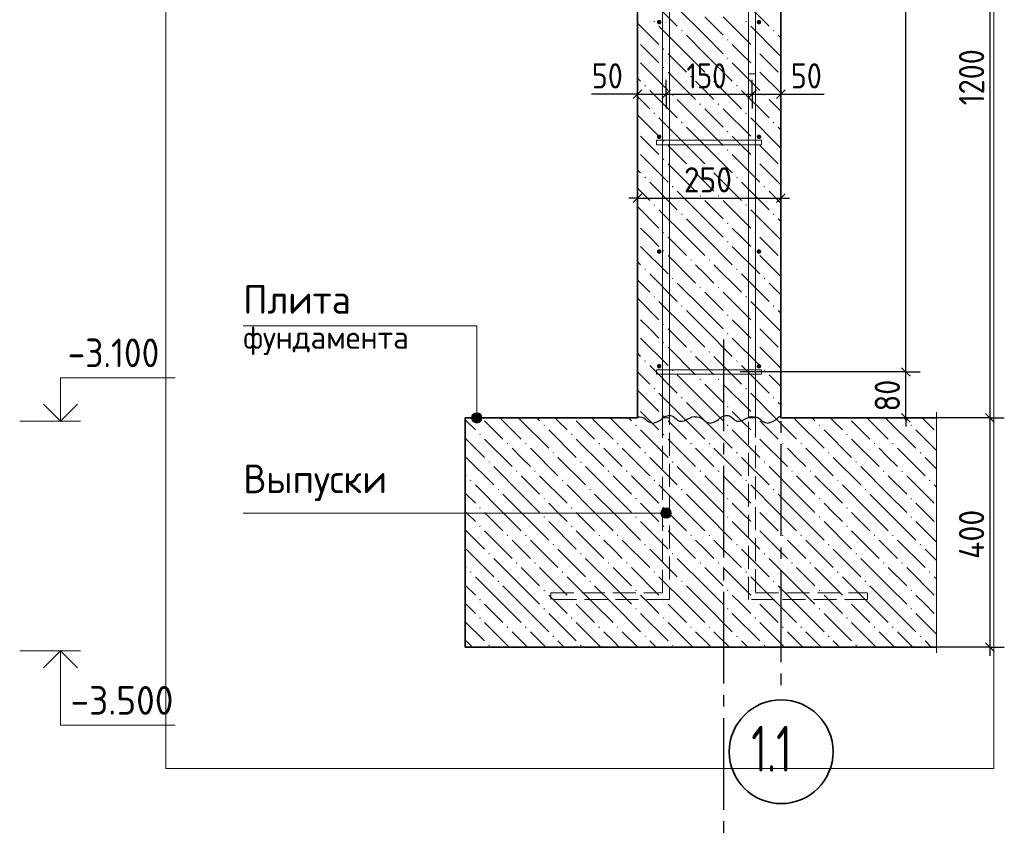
# Model space of a CAD drawing. Header units: millimetres. Extents: x 0 to 50400, y 0 to 35640.
# Tile 12 of 19: x 25243 to 35543, y 9140 to 17663. Entities that reach past the tile are written whole.
import ezdxf

# ---------------------------------------------------------------- set-up
doc = ezdxf.new("R2010")
doc.units = ezdxf.units.MM
doc.linetypes.add('______2', pattern=[324, 240, -84])
doc.linetypes.add('______5', pattern=[1320, 960, -120, 120, -120])
for name, color, linetype, lineweight in [('Standard', 7, 'Continuous', 25), ('Выпуски арматуры Г-обр.', 52, 'Continuous', 25), ('ЖБ Плита Фундамента верхний уровень', 7, 'Continuous', 35), ('ЖБ Стена верхний уровень', 7, 'Continuous', 35), ('Позиционная метка диаметр_ шаг', 7, 'Continuous', 13), ('Позиционная метка линия выноска', 7, 'Continuous', 13), ('Примечания', 7, 'Continuous', 13)]:
    doc.layers.add(name, color=color, linetype=linetype, lineweight=lineweight)
for name, color, linetype, true_color in [('Оси', 7, '______5', 0x656565), ('Стена фоновая арматура У1', 7, '______2', 0xa0a0a0), ('Стена фоновая арматура Х1', 7, '______2', 0xa0a0a0), ('Стена фоновая затяжка С-обр.', 7, '______2', 0xa0a0a0)]:
    doc.layers.add(name, color=color, linetype=linetype, true_color=true_color)
doc.layers.add('Размерная выноска', color=7, linetype='Continuous')
doc.styles.add('ISOCPEUR', font='txt')

msp = doc.modelspace()

# ---------------------------------------------------------------- hatches: boundary and pattern name
at = {"layer": 'ЖБ Плита Фундамента верхний уровень', "linetype": 'Continuous', "lineweight": 18, "transparency": 33554687}
for points in [[(30722, 13419), (30730, 13427), (30738, 13419), (30730, 13411)], [(31682, 13419), (31690, 13427), (31698, 13419), (31690, 13411)], [(32642, 13419), (32650, 13427), (32658, 13419), (32650, 13411)], [(33602, 13419), (33610, 13427), (33618, 13419), (33610, 13411)], [(34562, 13419), (34570, 13427), (34578, 13419), (34570, 13411)], [(30050, 13323), (30058, 13331), (30066, 13323), (30058, 13315)], [(31010, 13323), (31018, 13331), (31026, 13323), (31018, 13315)], [(31970, 13323), (31978, 13331), (31986, 13323), (31978, 13315)], [(32930, 13323), (32938, 13331), (32946, 13323), (32938, 13315)], [(33890, 13323), (33898, 13331), (33906, 13323), (33898, 13315)], [(30338, 13227), (30346, 13235), (30354, 13227), (30346, 13219)], [(30530, 13227), (30538, 13235), (30546, 13227), (30538, 13219)], [(31298, 13227), (31306, 13235), (31314, 13227), (31306, 13219)], [(31490, 13227), (31498, 13235), (31506, 13227), (31498, 13219)], [(32258, 13227), (32266, 13235), (32274, 13227), (32266, 13219)], [(32450, 13227), (32458, 13235), (32466, 13227), (32458, 13219)], [(33218, 13227), (33226, 13235), (33234, 13227), (33226, 13219)], [(33410, 13227), (33418, 13235), (33426, 13227), (33418, 13219)], [(34178, 13227), (34186, 13235), (34194, 13227), (34186, 13219)], [(34370, 13227), (34378, 13235), (34386, 13227), (34378, 13219)], [(30818, 13131), (30826, 13139), (30834, 13131), (30826, 13123)], [(31778, 13131), (31786, 13139), (31794, 13131), (31786, 13123)], [(32738, 13131), (32746, 13139), (32754, 13131), (32746, 13123)], [(33698, 13131), (33706, 13139), (33714, 13131), (33706, 13123)], [(34658, 13131), (34666, 13139), (34674, 13131), (34666, 13123)], [(30146, 13035), (30154, 13043), (30162, 13035), (30154, 13027)], [(31106, 13035), (31114, 13043), (31122, 13035), (31114, 13027)], [(32066, 13035), (32074, 13043), (32082, 13035), (32074, 13027)], [(33026, 13035), (33034, 13043), (33042, 13035), (33034, 13027)], [(33986, 13035), (33994, 13043), (34002, 13035), (33994, 13027)], [(30434, 12939), (30442, 12947), (30450, 12939), (30442, 12931)], [(30626, 12939), (30634, 12947), (30642, 12939), (30634, 12931)], [(31394, 12939), (31402, 12947), (31410, 12939), (31402, 12931)], [(31586, 12939), (31594, 12947), (31602, 12939), (31594, 12931)], [(32354, 12939), (32362, 12947), (32370, 12939), (32362, 12931)], [(32546, 12939), (32554, 12947), (32562, 12939), (32554, 12931)], [(33314, 12939), (33322, 12947), (33330, 12939), (33322, 12931)], [(33506, 12939), (33514, 12947), (33522, 12939), (33514, 12931)], [(34274, 12939), (34282, 12947), (34290, 12939), (34282, 12931)], [(34466, 12939), (34474, 12947), (34482, 12939), (34474, 12931)], [(29954, 12843), (29962, 12851), (29970, 12843), (29962, 12835)], [(30914, 12843), (30922, 12851), (30930, 12843), (30922, 12835)], [(31874, 12843), (31882, 12851), (31890, 12843), (31882, 12835)], [(32834, 12843), (32842, 12851), (32850, 12843), (32842, 12835)], [(33794, 12843), (33802, 12851), (33810, 12843), (33802, 12835)], [(34754, 12843), (34762, 12851), (34770, 12843), (34762, 12835)], [(30242, 12747), (30250, 12755), (30258, 12747), (30250, 12739)], [(31202, 12747), (31210, 12755), (31218, 12747), (31210, 12739)], [(32162, 12747), (32170, 12755), (32178, 12747), (32170, 12739)], [(33122, 12747), (33130, 12755), (33138, 12747), (33130, 12739)], [(34082, 12747), (34090, 12755), (34098, 12747), (34090, 12739)], [(30722, 12651), (30730, 12659), (30738, 12651), (30730, 12643)], [(31682, 12651), (31690, 12659), (31698, 12651), (31690, 12643)], [(32642, 12651), (32650, 12659), (32658, 12651), (32650, 12643)], [(33602, 12651), (33610, 12659), (33618, 12651), (33610, 12643)], [(34562, 12651), (34570, 12659), (34578, 12651), (34570, 12643)], [(30050, 12555), (30058, 12563), (30066, 12555), (30058, 12547)], [(30722, 12459), (30730, 12467), (30738, 12459), (30730, 12451)], [(31010, 12555), (31018, 12563), (31026, 12555), (31018, 12547)], [(31682, 12459), (31690, 12467), (31698, 12459), (31690, 12451)], [(31970, 12555), (31978, 12563), (31986, 12555), (31978, 12547)], [(32642, 12459), (32650, 12467), (32658, 12459), (32650, 12451)], [(32930, 12555), (32938, 12563), (32946, 12555), (32938, 12547)], [(33602, 12459), (33610, 12467), (33618, 12459), (33610, 12451)], [(33890, 12555), (33898, 12563), (33906, 12555), (33898, 12547)], [(34562, 12459), (34570, 12467), (34578, 12459), (34570, 12451)], [(30050, 12363), (30058, 12371), (30066, 12363), (30058, 12355)], [(31010, 12363), (31018, 12371), (31026, 12363), (31018, 12355)], [(31970, 12363), (31978, 12371), (31986, 12363), (31978, 12355)], [(32930, 12363), (32938, 12371), (32946, 12363), (32938, 12355)], [(33890, 12363), (33898, 12371), (33906, 12363), (33898, 12355)], [(30338, 12267), (30346, 12275), (30354, 12267), (30346, 12259)], [(30530, 12267), (30538, 12275), (30546, 12267), (30538, 12259)], [(31298, 12267), (31306, 12275), (31314, 12267), (31306, 12259)], [(31490, 12267), (31498, 12275), (31506, 12267), (31498, 12259)], [(32258, 12267), (32266, 12275), (32274, 12267), (32266, 12259)], [(32450, 12267), (32458, 12275), (32466, 12267), (32458, 12259)], [(33218, 12267), (33226, 12275), (33234, 12267), (33226, 12259)], [(33410, 12267), (33418, 12275), (33426, 12267), (33418, 12259)], [(34178, 12267), (34186, 12275), (34194, 12267), (34186, 12259)], [(34370, 12267), (34378, 12275), (34386, 12267), (34378, 12259)], [(30818, 12171), (30826, 12179), (30834, 12171), (30826, 12163)], [(31778, 12171), (31786, 12179), (31794, 12171), (31786, 12163)], [(32738, 12171), (32746, 12179), (32754, 12171), (32746, 12163)], [(33698, 12171), (33706, 12179), (33714, 12171), (33706, 12163)], [(34658, 12171), (34666, 12179), (34674, 12171), (34666, 12163)], [(30146, 12075), (30154, 12083), (30162, 12075), (30154, 12067)], [(31106, 12075), (31114, 12083), (31122, 12075), (31114, 12067)], [(32066, 12075), (32074, 12083), (32082, 12075), (32074, 12067)], [(33026, 12075), (33034, 12083), (33042, 12075), (33034, 12067)], [(33986, 12075), (33994, 12083), (34002, 12075), (33994, 12067)], [(30434, 11979), (30442, 11987), (30450, 11979), (30442, 11971)], [(30626, 11979), (30634, 11987), (30642, 11979), (30634, 11971)], [(31394, 11979), (31402, 11987), (31410, 11979), (31402, 11971)], [(31586, 11979), (31594, 11987), (31602, 11979), (31594, 11971)], [(32354, 11979), (32362, 11987), (32370, 11979), (32362, 11971)], [(32546, 11979), (32554, 11987), (32562, 11979), (32554, 11971)], [(33314, 11979), (33322, 11987), (33330, 11979), (33322, 11971)], [(33506, 11979), (33514, 11987), (33522, 11979), (33514, 11971)], [(34274, 11979), (34282, 11987), (34290, 11979), (34282, 11971)], [(34466, 11979), (34474, 11987), (34482, 11979), (34474, 11971)], [(29954, 11883), (29962, 11891), (29970, 11883), (29962, 11875)], [(30914, 11883), (30922, 11891), (30930, 11883), (30922, 11875)], [(31874, 11883), (31882, 11891), (31890, 11883), (31882, 11875)], [(32834, 11883), (32842, 11891), (32850, 11883), (32842, 11875)], [(33794, 11883), (33802, 11891), (33810, 11883), (33802, 11875)], [(34754, 11883), (34762, 11891), (34770, 11883), (34762, 11875)], [(30242, 11787), (30250, 11795), (30258, 11787), (30250, 11779)], [(31202, 11787), (31210, 11795), (31218, 11787), (31210, 11779)], [(32162, 11787), (32170, 11795), (32178, 11787), (32170, 11779)], [(33122, 11787), (33130, 11795), (33138, 11787), (33130, 11779)], [(34082, 11787), (34090, 11795), (34098, 11787), (34090, 11779)], [(30722, 11691), (30730, 11699), (30738, 11691), (30730, 11683)], [(31682, 11691), (31690, 11699), (31698, 11691), (31690, 11683)], [(32642, 11691), (32650, 11699), (32658, 11691), (32650, 11683)], [(33602, 11691), (33610, 11699), (33618, 11691), (33610, 11683)], [(34562, 11691), (34570, 11699), (34578, 11691), (34570, 11683)], [(30050, 11595), (30058, 11603), (30066, 11595), (30058, 11587)], [(31010, 11595), (31018, 11603), (31026, 11595), (31018, 11587)], [(31970, 11595), (31978, 11603), (31986, 11595), (31978, 11587)], [(32930, 11595), (32938, 11603), (32946, 11595), (32938, 11587)], [(33890, 11595), (33898, 11603), (33906, 11595), (33898, 11587)], [(30722, 11499), (30730, 11507), (30738, 11499), (30730, 11491)], [(31682, 11499), (31690, 11507), (31698, 11499), (31690, 11491)], [(32642, 11499), (32650, 11507), (32658, 11499), (32650, 11491)], [(33602, 11499), (33610, 11507), (33618, 11499), (33610, 11491)], [(34562, 11499), (34570, 11507), (34578, 11499), (34570, 11491)], [(30050, 11403), (30058, 11411), (30066, 11403), (30058, 11395)], [(31010, 11403), (31018, 11411), (31026, 11403), (31018, 11395)], [(31970, 11403), (31978, 11411), (31986, 11403), (31978, 11395)], [(32930, 11403), (32938, 11411), (32946, 11403), (32938, 11395)], [(33890, 11403), (33898, 11411), (33906, 11403), (33898, 11395)], [(30338, 11307), (30346, 11315), (30354, 11307), (30346, 11299)], [(30530, 11307), (30538, 11315), (30546, 11307), (30538, 11299)], [(31298, 11307), (31306, 11315), (31314, 11307), (31306, 11299)], [(31490, 11307), (31498, 11315), (31506, 11307), (31498, 11299)], [(32258, 11307), (32266, 11315), (32274, 11307), (32266, 11299)], [(32450, 11307), (32458, 11315), (32466, 11307), (32458, 11299)], [(33218, 11307), (33226, 11315), (33234, 11307), (33226, 11299)], [(33410, 11307), (33418, 11315), (33426, 11307), (33418, 11299)], [(34178, 11307), (34186, 11315), (34194, 11307), (34186, 11299)], [(34370, 11307), (34378, 11315), (34386, 11307), (34378, 11299)], [(30818, 11211), (30826, 11219), (30834, 11211), (30826, 11203)], [(31778, 11211), (31786, 11219), (31794, 11211), (31786, 11203)], [(32738, 11211), (32746, 11219), (32754, 11211), (32746, 11203)], [(33698, 11211), (33706, 11219), (33714, 11211), (33706, 11203)], [(34658, 11211), (34666, 11219), (34674, 11211), (34666, 11203)], [(30146, 11115), (30154, 11123), (30162, 11115), (30154, 11107)], [(31106, 11115), (31114, 11123), (31122, 11115), (31114, 11107)], [(32066, 11115), (32074, 11123), (32082, 11115), (32074, 11107)], [(33026, 11115), (33034, 11123), (33042, 11115), (33034, 11107)], [(33986, 11115), (33994, 11123), (34002, 11115), (33994, 11107)]]:
    msp.add_hatch(color=7, dxfattribs=at).paths.add_polyline_path(points, flags=16)
at = {"layer": 'ЖБ Стена верхний уровень', "linetype": 'Continuous', "lineweight": 18, "transparency": 33554687}
for points in [[(31874, 17643), (31882, 17651), (31890, 17643), (31882, 17635)], [(32834, 17643), (32842, 17651), (32850, 17643), (32842, 17635)], [(32162, 17547), (32170, 17555), (32178, 17547), (32170, 17539)], [(33122, 17547), (33130, 17555), (33138, 17547), (33130, 17539)], [(32642, 17451), (32650, 17459), (32658, 17451), (32650, 17443)], [(31970, 17355), (31978, 17363), (31986, 17355), (31978, 17347)], [(32930, 17355), (32938, 17363), (32946, 17355), (32938, 17347)], [(32642, 17259), (32650, 17267), (32658, 17259), (32650, 17251)], [(31970, 17163), (31978, 17171), (31986, 17163), (31978, 17155)], [(32930, 17163), (32938, 17171), (32946, 17163), (32938, 17155)], [(32258, 17067), (32266, 17075), (32274, 17067), (32266, 17059)], [(32450, 17067), (32458, 17075), (32466, 17067), (32458, 17059)], [(31778, 16971), (31786, 16979), (31794, 16971), (31786, 16963)], [(32738, 16971), (32746, 16979), (32754, 16971), (32746, 16963)], [(32066, 16875), (32074, 16883), (32082, 16875), (32074, 16867)], [(33026, 16875), (33034, 16883), (33042, 16875), (33034, 16867)], [(31874, 16683), (31882, 16691), (31890, 16683), (31882, 16675)], [(32354, 16779), (32362, 16787), (32370, 16779), (32362, 16771)], [(32546, 16779), (32554, 16787), (32562, 16779), (32554, 16771)], [(32834, 16683), (32842, 16691), (32850, 16683), (32842, 16675)], [(32162, 16587), (32170, 16595), (32178, 16587), (32170, 16579)], [(33122, 16587), (33130, 16595), (33138, 16587), (33130, 16579)], [(32642, 16491), (32650, 16499), (32658, 16491), (32650, 16483)], [(31970, 16395), (31978, 16403), (31986, 16395), (31978, 16387)], [(32930, 16395), (32938, 16403), (32946, 16395), (32938, 16387)], [(32642, 16299), (32650, 16307), (32658, 16299), (32650, 16291)], [(31970, 16203), (31978, 16211), (31986, 16203), (31978, 16195)], [(32930, 16203), (32938, 16211), (32946, 16203), (32938, 16195)], [(32258, 16107), (32266, 16115), (32274, 16107), (32266, 16099)], [(32450, 16107), (32458, 16115), (32466, 16107), (32458, 16099)], [(31778, 16011), (31786, 16019), (31794, 16011), (31786, 16003)], [(32738, 16011), (32746, 16019), (32754, 16011), (32746, 16003)], [(32066, 15915), (32074, 15923), (32082, 15915), (32074, 15907)], [(33026, 15915), (33034, 15923), (33042, 15915), (33034, 15907)], [(32354, 15819), (32362, 15827), (32370, 15819), (32362, 15811)], [(32546, 15819), (32554, 15827), (32562, 15819), (32554, 15811)], [(31874, 15723), (31882, 15731), (31890, 15723), (31882, 15715)], [(32834, 15723), (32842, 15731), (32850, 15723), (32842, 15715)], [(32162, 15627), (32170, 15635), (32178, 15627), (32170, 15619)], [(33122, 15627), (33130, 15635), (33138, 15627), (33130, 15619)], [(32642, 15531), (32650, 15539), (32658, 15531), (32650, 15523)], [(31970, 15435), (31978, 15443), (31986, 15435), (31978, 15427)], [(32930, 15435), (32938, 15443), (32946, 15435), (32938, 15427)], [(31970, 15243), (31978, 15251), (31986, 15243), (31978, 15235)], [(32642, 15339), (32650, 15347), (32658, 15339), (32650, 15331)], [(32930, 15243), (32938, 15251), (32946, 15243), (32938, 15235)], [(32258, 15147), (32266, 15155), (32274, 15147), (32266, 15139)], [(32450, 15147), (32458, 15155), (32466, 15147), (32458, 15139)], [(31778, 15051), (31786, 15059), (31794, 15051), (31786, 15043)], [(32738, 15051), (32746, 15059), (32754, 15051), (32746, 15043)], [(32066, 14955), (32074, 14963), (32082, 14955), (32074, 14947)], [(33026, 14955), (33034, 14963), (33042, 14955), (33034, 14947)], [(32354, 14859), (32362, 14867), (32370, 14859), (32362, 14851)], [(32546, 14859), (32554, 14867), (32562, 14859), (32554, 14851)], [(31874, 14763), (31882, 14771), (31890, 14763), (31882, 14755)], [(32834, 14763), (32842, 14771), (32850, 14763), (32842, 14755)], [(32162, 14667), (32170, 14675), (32178, 14667), (32170, 14659)], [(33122, 14667), (33130, 14675), (33138, 14667), (33130, 14659)], [(32642, 14571), (32650, 14579), (32658, 14571), (32650, 14563)], [(31970, 14475), (31978, 14483), (31986, 14475), (31978, 14467)], [(32930, 14475), (32938, 14483), (32946, 14475), (32938, 14467)], [(32642, 14379), (32650, 14387), (32658, 14379), (32650, 14371)], [(31970, 14283), (31978, 14291), (31986, 14283), (31978, 14275)], [(32930, 14283), (32938, 14291), (32946, 14283), (32938, 14275)], [(32258, 14187), (32266, 14195), (32274, 14187), (32266, 14179)], [(32450, 14187), (32458, 14195), (32466, 14187), (32458, 14179)], [(31778, 14091), (31786, 14099), (31794, 14091), (31786, 14083)], [(32738, 14091), (32746, 14099), (32754, 14091), (32746, 14083)], [(32066, 13995), (32074, 14003), (32082, 13995), (32074, 13987)], [(32354, 13899), (32362, 13907), (32370, 13899), (32362, 13891)], [(32546, 13899), (32554, 13907), (32562, 13899), (32554, 13891)], [(33026, 13995), (33034, 14003), (33042, 13995), (33034, 13987)], [(31874, 13803), (31882, 13811), (31890, 13803), (31882, 13795)], [(32834, 13803), (32842, 13811), (32850, 13803), (32842, 13795)], [(32162, 13707), (32170, 13715), (32178, 13707), (32170, 13699)], [(33122, 13707), (33130, 13715), (33138, 13707), (33130, 13699)], [(32642, 13611), (32650, 13619), (32658, 13611), (32650, 13603)], [(31970, 13515), (31978, 13523), (31986, 13515), (31978, 13507)], [(32930, 13515), (32938, 13523), (32946, 13515), (32938, 13507)]]:
    msp.add_hatch(color=7, dxfattribs=at).paths.add_polyline_path(points, flags=16)
at = {"layer": 'Позиционная метка линия выноска', "linetype": 'Continuous', "lineweight": 13, "transparency": 33554687}
for points in [[(29970, 13497), (30078, 13497), (30070, 13524)], [(29970, 13497), (30070, 13524), (29977, 13524)], [(29977, 13470), (30078, 13497), (29970, 13497)], [(29977, 13524), (30070, 13524), (30051, 13543)], [(29977, 13524), (30051, 13543), (29997, 13543)], [(29977, 13470), (30070, 13470), (30078, 13497)], [(29997, 13543), (30051, 13543), (30024, 13551)], [(29997, 13450), (30070, 13470), (29977, 13470)], [(29997, 13450), (30051, 13450), (30070, 13470)], [(30051, 13450), (29997, 13450), (30024, 13443)], [(31959, 12474), (31959, 12528), (31951, 12501)], [(31978, 12455), (31978, 12547), (31959, 12528)], [(31978, 12455), (31959, 12528), (31959, 12474)], [(32005, 12447), (32005, 12555), (31978, 12547)], [(32005, 12447), (31978, 12547), (31978, 12455)], [(32032, 12455), (32032, 12547), (32005, 12555)], [(32032, 12455), (32005, 12555), (32005, 12447)], [(32052, 12474), (32052, 12528), (32032, 12547)], [(32052, 12474), (32032, 12547), (32032, 12455)], [(32052, 12528), (32052, 12474), (32059, 12501)]]:
    msp.add_hatch(color=7, dxfattribs=at).paths.add_polyline_path(points)
at = {"layer": 'Стена фоновая арматура У1', "linetype": 'Continuous', "lineweight": 13, "transparency": 33554687}
for points in [[(31957, 17637), (31955, 17646), (31950, 17654), (31942, 17659), (31933, 17661), (31924, 17659), (31916, 17654), (31911, 17646), (31909, 17637), (31911, 17628), (31916, 17620), (31924, 17615), (31933, 17613), (31942, 17615), (31950, 17620), (31955, 17628)], [(33001, 17637), (32999, 17646), (32994, 17654), (32986, 17659), (32977, 17661), (32968, 17659), (32960, 17654), (32955, 17646), (32953, 17637), (32955, 17628), (32960, 17620), (32968, 17615), (32977, 17613), (32986, 17615), (32994, 17620), (32999, 17628)], [(31957, 16437), (31955, 16446), (31950, 16454), (31942, 16459), (31933, 16461), (31924, 16459), (31916, 16454), (31911, 16446), (31909, 16437), (31911, 16428), (31916, 16420), (31924, 16415), (31933, 16413), (31942, 16415), (31950, 16420), (31955, 16428)], [(33001, 16437), (32999, 16446), (32994, 16454), (32986, 16459), (32977, 16461), (32968, 16459), (32960, 16454), (32955, 16446), (32953, 16437), (32955, 16428), (32960, 16420), (32968, 16415), (32977, 16413), (32986, 16415), (32994, 16420), (32999, 16428)], [(31957, 15237), (31955, 15246), (31950, 15254), (31942, 15259), (31933, 15261), (31924, 15259), (31916, 15254), (31911, 15246), (31909, 15237), (31911, 15228), (31916, 15220), (31924, 15215), (31933, 15213), (31942, 15215), (31950, 15220), (31955, 15228)], [(33001, 15237), (32999, 15246), (32994, 15254), (32986, 15259), (32977, 15261), (32968, 15259), (32960, 15254), (32955, 15246), (32953, 15237), (32955, 15228), (32960, 15220), (32968, 15215), (32977, 15213), (32986, 15215), (32994, 15220), (32999, 15228)], [(31957, 14037), (31955, 14046), (31950, 14054), (31942, 14059), (31933, 14061), (31924, 14059), (31916, 14054), (31911, 14046), (31909, 14037), (31911, 14028), (31916, 14020), (31924, 14015), (31933, 14013), (31942, 14015), (31950, 14020), (31955, 14028)], [(33001, 14037), (32999, 14046), (32994, 14054), (32986, 14059), (32977, 14061), (32968, 14059), (32960, 14054), (32955, 14046), (32953, 14037), (32955, 14028), (32960, 14020), (32968, 14015), (32977, 14013), (32986, 14015), (32994, 14020), (32999, 14028)]]:
    msp.add_hatch(color=7, dxfattribs=at).paths.add_polyline_path(points)

# ---------------------------------------------------------------- linework, layer by layer
at = {"layer": 'Standard', "color": 7, "linetype": 'Continuous', "lineweight": -3, "transparency": 33554687}
for p, q in [((34512, 13977), (34512, 27165)), ((35393, 20697), (35393, 13497)), ((31705, 16883), (31705, 17033)), ((32005, 16883), (32005, 17033)), ((32905, 16883), (32905, 17033)), ((33205, 16883), (33205, 17033)), ((31705, 16883), (31615, 16883)), ((31705, 16883), (31705, 16733)), ((31705, 16883), (32005, 16883)), ((32005, 16883), (32005, 16733)), ((32005, 16883), (32905, 16883)), ((32905, 16883), (32905, 16733)), ((32905, 16883), (33205, 16883)), ((33205, 16883), (33205, 16733)), ((33205, 16883), (33295, 16883)), ((31705, 15795), (31705, 15945)), ((33205, 15795), (33205, 15945)), ((31705, 15795), (31615, 15795)), ((31705, 15795), (31705, 15645)), ((31705, 15795), (33205, 15795)), ((33205, 15795), (33205, 15645)), ((33205, 15795), (33295, 15795)), ((34512, 13977), (34362, 13977)), ((34512, 13977), (34662, 13977)), ((34512, 13497), (34362, 13497)), ((34512, 13497), (34662, 13497)), ((34512, 13497), (34512, 13497)), ((34512, 13497), (34512, 13407)), ((35393, 13497), (35243, 13497)), ((35393, 13497), (35543, 13497)), ((35393, 13497), (35393, 11097)), ((35393, 11097), (34701, 11097)), ((35393, 11097), (35243, 11097)), ((35393, 11097), (35543, 11097)), ((35393, 11097), (35393, 11007))]:
    msp.add_line(p, q, dxfattribs=at)
at = {"layer": 'Standard', "color": 7, "linetype": 'Continuous', "lineweight": 25, "transparency": 33554687}
for p, q in [((31660, 16838), (31750, 16928)), ((31960, 16838), (32050, 16928)), ((32860, 16838), (32950, 16928)), ((33160, 16838), (33250, 16928)), ((31660, 15750), (31750, 15840)), ((33160, 15750), (33250, 15840)), ((34557, 13932), (34467, 14022)), ((34557, 13452), (34467, 13542)), ((35348, 13542), (35438, 13452)), ((35348, 11142), (35438, 11052))]:
    msp.add_line(p, q, dxfattribs=at)
at = {"layer": 'Standard', "color": 7, "linetype": 'Continuous', "lineweight": 13, "transparency": 33554687}
for p, q in [((25243, 13461), (25879, 13461)), ((25243, 11061), (25879, 11061))]:
    msp.add_line(p, q, dxfattribs=at)
at = {"layer": 'Standard', "color": 254, "linetype": 'Continuous', "lineweight": 13, "true_color": 0xc4c4ff, "transparency": 33554687}
msp.add_lwpolyline([(26773, 9828), (35434, 9828), (35434, 32628), (26773, 32628), (26773, 9828)], dxfattribs=at)
at = {"layer": 'Standard', "color": 7, "linetype": 'Continuous', "lineweight": 13, "transparency": 33554687}
for points in [[(25670, 13461), (25670, 13917), (26870, 13917)], [(25670, 11061), (25670, 10281), (26870, 10281)]]:
    msp.add_lwpolyline(points, dxfattribs=at)
at = {"layer": 'Standard', "color": 7, "linetype": 'Continuous', "lineweight": -3, "transparency": 33554687}
for points in [[(34512, 13977), (34492, 13977), (34492, 13977), (34492, 13977), (34492, 13977), (34492, 13977), (34492, 13977), (32780, 13977)], [(34512, 13497), (34512, 13498), (34512, 13498), (34512, 13977)], [(35393, 13497), (35373, 13497), (35373, 13497), (34701, 13497)]]:
    msp.add_lwpolyline(points, dxfattribs=at)
at = {"layer": 'Standard', "color": 7, "linetype": 'Continuous', "lineweight": 35, "transparency": 33554687}
for points in [[(25492, 13640), (25670, 13461), (25848, 13640)], [(25492, 10883), (25670, 11061), (25848, 10883)]]:
    msp.add_lwpolyline(points, dxfattribs=at)
at = {"layer": 'Выпуски арматуры Г-обр.', "color": 251, "linetype": '______2', "lineweight": 13, "true_color": 0x656565, "transparency": 33554687}
for points in [[(32041, 19497), (32041, 11595), (30799, 11595), (30799, 11667), (31969, 11667), (31969, 19497), (32041, 19497)], [(32941, 17097), (32941, 11667), (34111, 11667), (34111, 11595), (32869, 11595), (32869, 17097), (32941, 17097)]]:
    msp.add_lwpolyline(points, dxfattribs=at)
at = {"layer": 'ЖБ Плита Фундамента верхний уровень', "color": 7, "linetype": 'Continuous', "lineweight": 35, "transparency": 33554687}
for p, q in [((29905, 13497), (29905, 11097)), ((31705, 13497), (29905, 13497)), ((34834, 13497), (33205, 13497)), ((29905, 11097), (34834, 11097))]:
    msp.add_line(p, q, dxfattribs=at)
at = {"layer": 'ЖБ Плита Фундамента верхний уровень', "color": 252, "linetype": 'Continuous', "lineweight": 18, "true_color": 0x8f8f8f, "transparency": 33554687}
for p, q in [((30298, 13467), (30268, 13497)), ((30460, 13497), (30490, 13467)), ((30652, 13497), (30682, 13467)), ((30874, 13467), (30844, 13497)), ((31258, 13467), (31228, 13497)), ((31420, 13497), (31450, 13467)), ((31612, 13497), (31642, 13467)), ((31834, 13467), (31804, 13497)), ((32218, 13467), (32188, 13497)), ((32380, 13497), (32410, 13467)), ((32572, 13497), (32602, 13467)), ((32794, 13467), (32764, 13497)), ((33178, 13467), (33148, 13497)), ((33340, 13497), (33370, 13467)), ((33532, 13497), (33562, 13467)), ((33754, 13467), (33724, 13497)), ((34138, 13467), (34108, 13497)), ((34300, 13497), (34330, 13467)), ((34492, 13497), (34522, 13467)), ((34714, 13467), (34684, 13497)), ((29914, 13467), (29905, 13476)), ((30010, 13371), (29914, 13467)), ((30106, 13467), (30298, 13275)), ((30298, 13467), (30490, 13275)), ((30490, 13467), (30778, 13179)), ((30970, 13371), (30874, 13467)), ((31066, 13467), (31258, 13275)), ((31258, 13467), (31450, 13275)), ((31450, 13467), (31738, 13179)), ((31930, 13371), (31834, 13467)), ((32026, 13467), (32218, 13275)), ((32218, 13467), (32410, 13275)), ((32410, 13467), (32698, 13179)), ((32890, 13371), (32794, 13467)), ((32986, 13467), (33178, 13275)), ((33178, 13467), (33370, 13275)), ((33370, 13467), (33658, 13179)), ((33850, 13371), (33754, 13467)), ((33946, 13467), (34138, 13275)), ((34138, 13467), (34330, 13275)), ((34330, 13467), (34618, 13179)), ((34810, 13371), (34714, 13467)), ((30778, 13371), (31066, 13083)), ((31738, 13371), (32026, 13083)), ((32698, 13371), (32986, 13083)), ((33658, 13371), (33946, 13083)), ((34618, 13371), (34834, 13155)), ((29905, 13284), (30106, 13083)), ((30106, 13275), (30394, 12987)), ((31066, 13275), (31354, 12987)), ((32026, 13275), (32314, 12987)), ((32986, 13275), (33274, 12987)), ((33946, 13275), (34234, 12987)), ((29914, 13083), (30202, 12795)), ((30490, 13083), (30394, 13179)), ((30586, 12987), (30490, 13083)), ((30586, 13179), (30874, 12891)), ((30874, 13083), (31162, 12795)), ((31450, 13083), (31354, 13179)), ((31546, 12987), (31450, 13083)), ((31546, 13179), (31834, 12891)), ((31834, 13083), (32122, 12795)), ((32410, 13083), (32314, 13179)), ((32506, 12987), (32410, 13083)), ((32506, 13179), (32794, 12891)), ((32794, 13083), (33082, 12795)), ((33370, 13083), (33274, 13179)), ((33466, 12987), (33370, 13083)), ((33466, 13179), (33754, 12891)), ((33754, 13083), (34042, 12795)), ((34330, 13083), (34234, 13179)), ((34426, 12987), (34330, 13083)), ((34426, 13179), (34714, 12891)), ((34714, 13083), (34834, 12963)), ((30490, 12699), (30202, 12987)), ((31450, 12699), (31162, 12987)), ((32410, 12699), (32122, 12987)), ((33370, 12699), (33082, 12987)), ((34330, 12699), (34042, 12987)), ((29905, 12900), (29914, 12891)), ((30490, 12891), (30682, 12699)), ((30682, 12891), (30970, 12603)), ((31450, 12891), (31642, 12699)), ((31642, 12891), (31930, 12603)), ((32410, 12891), (32602, 12699)), ((32602, 12891), (32890, 12603)), ((33370, 12891), (33562, 12699)), ((33562, 12891), (33850, 12603)), ((34330, 12891), (34522, 12699)), ((34522, 12891), (34810, 12603)), ((30298, 12507), (30010, 12795)), ((31258, 12507), (30970, 12795)), ((32218, 12507), (31930, 12795)), ((33178, 12507), (32890, 12795)), ((34138, 12507), (33850, 12795)), ((34834, 12771), (34810, 12795)), ((29905, 12708), (30010, 12603)), ((30298, 12699), (30490, 12507)), ((30490, 12699), (30682, 12507)), ((31258, 12699), (31450, 12507)), ((31450, 12699), (31642, 12507)), ((32218, 12699), (32410, 12507)), ((32410, 12699), (32602, 12507)), ((33178, 12699), (33370, 12507)), ((33370, 12699), (33562, 12507)), ((34138, 12699), (34330, 12507)), ((34330, 12699), (34522, 12507)), ((30874, 12507), (30778, 12603)), ((31834, 12507), (31738, 12603)), ((32794, 12507), (32698, 12603)), ((33754, 12507), (33658, 12603)), ((34714, 12507), (34618, 12603)), ((29914, 12507), (29905, 12516)), ((30010, 12411), (29914, 12507)), ((30106, 12507), (30298, 12315)), ((30298, 12507), (30490, 12315)), ((30490, 12507), (30778, 12219)), ((30970, 12411), (30874, 12507)), ((31066, 12507), (31258, 12315)), ((31258, 12507), (31450, 12315)), ((31450, 12507), (31738, 12219)), ((31930, 12411), (31834, 12507)), ((32026, 12507), (32218, 12315)), ((32218, 12507), (32410, 12315)), ((32410, 12507), (32698, 12219)), ((32890, 12411), (32794, 12507)), ((32986, 12507), (33178, 12315)), ((33178, 12507), (33370, 12315)), ((33370, 12507), (33658, 12219)), ((33850, 12411), (33754, 12507)), ((33946, 12507), (34138, 12315)), ((34138, 12507), (34330, 12315)), ((34330, 12507), (34618, 12219)), ((34810, 12411), (34714, 12507)), ((30778, 12411), (31066, 12123)), ((31738, 12411), (32026, 12123)), ((32698, 12411), (32986, 12123)), ((33658, 12411), (33946, 12123)), ((34618, 12411), (34834, 12195)), ((29905, 12324), (30106, 12123)), ((30106, 12315), (30394, 12027)), ((31066, 12315), (31354, 12027)), ((32026, 12315), (32314, 12027)), ((32986, 12315), (33274, 12027)), ((33946, 12315), (34234, 12027)), ((30490, 12123), (30394, 12219)), ((30586, 12219), (30874, 11931)), ((31450, 12123), (31354, 12219)), ((31546, 12219), (31834, 11931)), ((32410, 12123), (32314, 12219)), ((32506, 12219), (32794, 11931)), ((33370, 12123), (33274, 12219)), ((33466, 12219), (33754, 11931)), ((34330, 12123), (34234, 12219)), ((34426, 12219), (34714, 11931)), ((29914, 12123), (30202, 11835)), ((30586, 12027), (30490, 12123)), ((30874, 12123), (31162, 11835)), ((31546, 12027), (31450, 12123)), ((31834, 12123), (32122, 11835)), ((32506, 12027), (32410, 12123)), ((32794, 12123), (33082, 11835)), ((33466, 12027), (33370, 12123)), ((33754, 12123), (34042, 11835)), ((34426, 12027), (34330, 12123)), ((34714, 12123), (34834, 12003)), ((30490, 11739), (30202, 12027)), ((31450, 11739), (31162, 12027)), ((32410, 11739), (32122, 12027)), ((33370, 11739), (33082, 12027)), ((34330, 11739), (34042, 12027)), ((29905, 11940), (29914, 11931)), ((30490, 11931), (30682, 11739)), ((30682, 11931), (30970, 11643)), ((31450, 11931), (31642, 11739)), ((31642, 11931), (31930, 11643)), ((32410, 11931), (32602, 11739)), ((32602, 11931), (32890, 11643)), ((33370, 11931), (33562, 11739)), ((33562, 11931), (33850, 11643)), ((34330, 11931), (34522, 11739)), ((34522, 11931), (34810, 11643)), ((29905, 11748), (30010, 11643)), ((30298, 11547), (30010, 11835)), ((31258, 11547), (30970, 11835)), ((32218, 11547), (31930, 11835)), ((33178, 11547), (32890, 11835)), ((34138, 11547), (33850, 11835)), ((34834, 11811), (34810, 11835)), ((30298, 11739), (30490, 11547)), ((30490, 11739), (30682, 11547)), ((30874, 11547), (30778, 11643)), ((31258, 11739), (31450, 11547)), ((31450, 11739), (31642, 11547)), ((31834, 11547), (31738, 11643)), ((32218, 11739), (32410, 11547)), ((32410, 11739), (32602, 11547)), ((32794, 11547), (32698, 11643)), ((33178, 11739), (33370, 11547)), ((33370, 11739), (33562, 11547)), ((33754, 11547), (33658, 11643)), ((34138, 11739), (34330, 11547)), ((34330, 11739), (34522, 11547)), ((34714, 11547), (34618, 11643)), ((29914, 11547), (29905, 11556)), ((30010, 11451), (29914, 11547)), ((30106, 11547), (30298, 11355)), ((30298, 11547), (30490, 11355)), ((30490, 11547), (30778, 11259)), ((30970, 11451), (30874, 11547)), ((31066, 11547), (31258, 11355)), ((31258, 11547), (31450, 11355)), ((31450, 11547), (31738, 11259)), ((31930, 11451), (31834, 11547)), ((32026, 11547), (32218, 11355)), ((32218, 11547), (32410, 11355)), ((32410, 11547), (32698, 11259)), ((32890, 11451), (32794, 11547)), ((32986, 11547), (33178, 11355)), ((33178, 11547), (33370, 11355)), ((33370, 11547), (33658, 11259)), ((33850, 11451), (33754, 11547)), ((33946, 11547), (34138, 11355)), ((34138, 11547), (34330, 11355)), ((34330, 11547), (34618, 11259)), ((34810, 11451), (34714, 11547)), ((30778, 11451), (31066, 11163)), ((31738, 11451), (32026, 11163)), ((32698, 11451), (32986, 11163)), ((33658, 11451), (33946, 11163)), ((34618, 11451), (34834, 11235)), ((29905, 11364), (30106, 11163)), ((30106, 11355), (30364, 11097)), ((31066, 11355), (31324, 11097)), ((32026, 11355), (32284, 11097)), ((32986, 11355), (33244, 11097)), ((33946, 11355), (34204, 11097)), ((30490, 11163), (30394, 11259)), ((30586, 11259), (30748, 11097)), ((31450, 11163), (31354, 11259)), ((31546, 11259), (31708, 11097)), ((32410, 11163), (32314, 11259)), ((32506, 11259), (32668, 11097)), ((33370, 11163), (33274, 11259)), ((33466, 11259), (33628, 11097)), ((34330, 11163), (34234, 11259)), ((34426, 11259), (34588, 11097)), ((29914, 11163), (29980, 11097)), ((30556, 11097), (30490, 11163)), ((30874, 11163), (30940, 11097)), ((31516, 11097), (31450, 11163)), ((31834, 11163), (31900, 11097)), ((32476, 11097), (32410, 11163)), ((32794, 11163), (32860, 11097)), ((33436, 11097), (33370, 11163)), ((33754, 11163), (33820, 11097)), ((34396, 11097), (34330, 11163)), ((34714, 11163), (34780, 11097))]:
    msp.add_line(p, q, dxfattribs=at)
at = {"layer": 'ЖБ Стена верхний уровень', "color": 7, "linetype": 'Continuous', "lineweight": 35, "transparency": 33554687}
for p, q in [((31705, 29937), (31705, 13497)), ((33205, 13497), (33205, 29937))]:
    msp.add_line(p, q, dxfattribs=at)
at = {"layer": 'ЖБ Стена верхний уровень', "color": 9, "linetype": 'Continuous', "lineweight": 18, "true_color": 0xc7c7c7, "transparency": 33554687}
for p, q in [((31834, 17883), (32122, 17595)), ((32794, 17883), (33082, 17595)), ((32410, 17499), (32122, 17787)), ((31705, 17628), (31930, 17403)), ((32410, 17691), (32602, 17499)), ((32602, 17691), (32890, 17403)), ((32218, 17307), (31930, 17595)), ((33178, 17307), (32890, 17595)), ((32218, 17499), (32410, 17307)), ((32410, 17499), (32602, 17307)), ((33178, 17499), (33205, 17472)), ((31834, 17307), (31738, 17403)), ((31930, 17211), (31834, 17307)), ((32026, 17307), (32218, 17115)), ((32218, 17307), (32410, 17115)), ((32410, 17307), (32698, 17019)), ((32794, 17307), (32698, 17403)), ((32890, 17211), (32794, 17307)), ((32986, 17307), (33178, 17115)), ((33178, 17307), (33205, 17280)), ((31738, 17211), (32026, 16923)), ((32698, 17211), (32986, 16923)), ((32026, 17115), (32314, 16827)), ((32986, 17115), (33205, 16896)), ((31705, 17052), (31738, 17019)), ((32410, 16923), (32314, 17019)), ((32506, 17019), (32794, 16731)), ((31834, 16923), (32122, 16635)), ((32506, 16827), (32410, 16923)), ((32794, 16923), (33082, 16635)), ((31705, 16860), (31834, 16731)), ((32410, 16539), (32122, 16827)), ((33205, 16704), (33082, 16827)), ((32410, 16731), (32602, 16539)), ((32602, 16731), (32890, 16443)), ((31705, 16668), (31930, 16443)), ((32218, 16347), (31930, 16635)), ((33178, 16347), (32890, 16635)), ((32218, 16539), (32410, 16347)), ((32410, 16539), (32602, 16347)), ((33178, 16539), (33205, 16512)), ((31834, 16347), (31738, 16443)), ((32794, 16347), (32698, 16443)), ((31930, 16251), (31834, 16347)), ((32026, 16347), (32218, 16155)), ((32218, 16347), (32410, 16155)), ((32410, 16347), (32698, 16059)), ((32890, 16251), (32794, 16347)), ((32986, 16347), (33178, 16155)), ((33178, 16347), (33205, 16320)), ((31738, 16251), (32026, 15963)), ((32698, 16251), (32986, 15963)), ((31705, 16092), (31738, 16059)), ((32026, 16155), (32314, 15867)), ((32986, 16155), (33205, 15936)), ((32410, 15963), (32314, 16059)), ((32506, 16059), (32794, 15771)), ((31705, 15900), (31834, 15771)), ((31834, 15963), (32122, 15675)), ((32410, 15579), (32122, 15867)), ((32506, 15867), (32410, 15963)), ((32794, 15963), (33082, 15675)), ((33205, 15744), (33082, 15867)), ((32410, 15771), (32602, 15579)), ((32602, 15771), (32890, 15483)), ((31705, 15708), (31930, 15483)), ((32218, 15387), (31930, 15675)), ((33178, 15387), (32890, 15675)), ((32218, 15579), (32410, 15387)), ((32410, 15579), (32602, 15387)), ((33178, 15579), (33205, 15552)), ((31834, 15387), (31738, 15483)), ((32794, 15387), (32698, 15483)), ((31930, 15291), (31834, 15387)), ((32026, 15387), (32218, 15195)), ((32218, 15387), (32410, 15195)), ((32410, 15387), (32698, 15099)), ((32890, 15291), (32794, 15387)), ((32986, 15387), (33178, 15195)), ((33178, 15387), (33205, 15360)), ((31738, 15291), (32026, 15003)), ((32698, 15291), (32986, 15003)), ((32026, 15195), (32314, 14907)), ((32986, 15195), (33205, 14976)), ((31705, 15132), (31738, 15099)), ((32410, 15003), (32314, 15099)), ((32506, 15099), (32794, 14811)), ((31705, 14940), (31834, 14811)), ((31834, 15003), (32122, 14715)), ((32506, 14907), (32410, 15003)), ((32794, 15003), (33082, 14715)), ((32410, 14619), (32122, 14907)), ((33205, 14784), (33082, 14907)), ((31705, 14748), (31930, 14523)), ((32410, 14811), (32602, 14619)), ((32602, 14811), (32890, 14523)), ((32218, 14427), (31930, 14715)), ((33178, 14427), (32890, 14715)), ((32218, 14619), (32410, 14427)), ((32410, 14619), (32602, 14427)), ((33178, 14619), (33205, 14592)), ((31834, 14427), (31738, 14523)), ((31930, 14331), (31834, 14427)), ((32026, 14427), (32218, 14235)), ((32218, 14427), (32410, 14235)), ((32410, 14427), (32698, 14139)), ((32794, 14427), (32698, 14523)), ((32890, 14331), (32794, 14427)), ((32986, 14427), (33178, 14235)), ((33178, 14427), (33205, 14400)), ((31738, 14331), (32026, 14043)), ((32698, 14331), (32986, 14043)), ((32026, 14235), (32314, 13947)), ((32986, 14235), (33205, 14016)), ((31705, 14172), (31738, 14139)), ((32410, 14043), (32314, 14139)), ((32506, 14139), (32794, 13851)), ((31834, 14043), (32122, 13755)), ((32506, 13947), (32410, 14043)), ((32794, 14043), (33082, 13755)), ((31705, 13980), (31834, 13851)), ((32410, 13659), (32122, 13947)), ((33205, 13824), (33082, 13947)), ((32410, 13851), (32602, 13659)), ((32602, 13851), (32890, 13563)), ((31705, 13788), (31930, 13563)), ((32188, 13497), (31930, 13755)), ((33148, 13497), (32890, 13755)), ((32218, 13659), (32380, 13497)), ((32410, 13659), (32572, 13497)), ((33178, 13659), (33205, 13632)), ((31804, 13497), (31738, 13563)), ((32764, 13497), (32698, 13563))]:
    msp.add_line(p, q, dxfattribs=at)
at = {"layer": 'Оси', "color": 8, "linetype": '______5', "lineweight": -3, "transparency": 33554687}
for p, q in [((33205, 15861), (33205, 10685)), ((32605, 14316), (32605, 9140))]:
    msp.add_line(p, q, dxfattribs=at)
at = {"layer": 'Оси', "color": 7, "linetype": 'Continuous', "lineweight": 35, "transparency": 33554687}
msp.add_circle((33209, 10004), 543, dxfattribs=at)
at = {"layer": 'Позиционная метка линия выноска', "color": 7, "linetype": 'Continuous', "lineweight": 13, "transparency": 33554687}
for p, q in [((29970, 13497), (29970, 13497)), ((30024, 13551), (30024, 13551)), ((30078, 13497), (30078, 13497)), ((30024, 13443), (30024, 13443)), ((31951, 12501), (31951, 12501)), ((32005, 12555), (32005, 12555)), ((32059, 12501), (32059, 12501)), ((32005, 12447), (32005, 12447))]:
    msp.add_line(p, q, dxfattribs=at)
for points in [[(30024, 13497), (30024, 14460), (27582, 14460)], [(32005, 12501), (31884, 12501), (27582, 12501)]]:
    msp.add_lwpolyline(points, dxfattribs=at)
for centre in [(30024, 13497), (32005, 12501)]:
    msp.add_circle(centre, 54, dxfattribs=at)
at = {"layer": 'Примечания', "color": 7, "linetype": 'Continuous', "lineweight": 25, "transparency": 33554687}
for points in [[(31705, 13507), (31727, 13508), (31751, 13504), (31773, 13496), (31790, 13483), (31805, 13468), (31823, 13454), (31845, 13447), (31868, 13442), (31892, 13447), (31913, 13456), (31934, 13465), (31952, 13478), (31969, 13492), (31986, 13506), (32006, 13516), (32029, 13522), (32053, 13521), (32077, 13515), (32094, 13502), (32110, 13487), (32126, 13473), (32147, 13463), (32171, 13461), (32194, 13467), (32215, 13476), (32236, 13486), (32257, 13496), (32277, 13506), (32300, 13510), (32305, 13511)], [(32305, 13507), (32327, 13508), (32351, 13504), (32373, 13496), (32390, 13483), (32405, 13468), (32423, 13454), (32445, 13447), (32468, 13442), (32492, 13447), (32513, 13456), (32534, 13465), (32552, 13478), (32569, 13492), (32586, 13506), (32606, 13516), (32629, 13522), (32653, 13521), (32677, 13515), (32694, 13502), (32710, 13487), (32726, 13473), (32747, 13463), (32771, 13461), (32794, 13467), (32815, 13476), (32836, 13486), (32857, 13496), (32877, 13506), (32900, 13510), (32905, 13511)], [(32905, 13507), (32927, 13508), (32951, 13504), (32973, 13496), (32990, 13483), (33005, 13468), (33023, 13454), (33045, 13447), (33068, 13442), (33092, 13447), (33113, 13456), (33134, 13465), (33152, 13478), (33169, 13492), (33186, 13506), (33205, 13516)]]:
    msp.add_lwpolyline(points, dxfattribs=at)
at = {"layer": 'Размерная выноска', "color": 7, "linetype": 'Continuous', "lineweight": -3, "transparency": 33554687}
for p, q in [((31705, 16883), (31225, 16883)), ((33179, 16883), (33659, 16883))]:
    msp.add_line(p, q, dxfattribs=at)
at = {"layer": 'Размерная выноска', "color": 7, "linetype": 'Continuous', "lineweight": 13, "transparency": 33554687}
msp.add_line((34834, 11037), (34834, 13557), dxfattribs=at)
at = {"layer": 'Стена фоновая арматура Х1', "color": 7, "linetype": 'Continuous', "lineweight": 18, "transparency": 33554687}
for points in [[(32869, 13497), (32869, 32064), (32941, 32064), (32941, 13497), (32869, 13497)], [(31969, 13497), (31969, 29757), (32041, 29757), (32041, 13497), (31969, 13497)]]:
    msp.add_lwpolyline(points, dxfattribs=at)
at = {"layer": 'Стена фоновая затяжка С-обр.', "color": 98, "linetype": 'Continuous', "lineweight": 13, "true_color": 0x005000, "transparency": 33554687}
for points in [[(33004, 16353), (31906, 16353), (31906, 16401), (33004, 16401), (33004, 16353)], [(33004, 13953), (31906, 13953), (31906, 14001), (33004, 14001), (33004, 13953)]]:
    msp.add_lwpolyline(points, dxfattribs=at)

# ---------------------------------------------------------------- texts
at = {"layer": 'Standard', "color": 7, "linetype": 'Continuous', "lineweight": 25, "transparency": 33554687, "char_height": 264, "attachment_point": 7, "rotation": 90, "style": 'ISOCPEUR'}
for s, insert, width in [('\\W0.87;1200', (35333, 16767), 800.3), ('\\W0.87;80', (34452, 13565), 484.72), ('\\W0.92;400', (35333, 12020), 701.33)]:
    msp.add_mtext(s, dxfattribs=dict(at, insert=insert, width=width))
at = {"layer": 'Standard', "color": 7, "linetype": 'Continuous', "lineweight": 25, "transparency": 33554687, "attachment_point": 7, "style": 'ISOCPEUR'}
for s, insert, char_height, width in [('\\W0.87;50', (31228, 16943), 264, 484.71), ('\\W0.83;150', (32218, 16943), 264, 610.29), ('\\W0.87;50', (33310, 16943), 264, 484.72), ('\\W0.91;250', (32191, 15855), 264, 674.38), ('\\W0.90;-3.100', (25745, 14027), 300, 1214.11), ('\\W0.95;-3.500', (25775, 10391), 300, 1281.44)]:
    msp.add_mtext(s, dxfattribs=dict(at, insert=insert, char_height=char_height, width=width))
at = {"layer": 'Оси', "color": 7, "linetype": 'Continuous', "lineweight": 35, "transparency": 33554687, "insert": (32897, 9795), "char_height": 480, "width": 787.98, "attachment_point": 7, "style": 'ISOCPEUR'}
msp.add_mtext('\\W0.68;1.1', dxfattribs=at)
at = {"layer": 'Позиционная метка диаметр_ шаг', "color": 7, "linetype": 'Continuous', "lineweight": 25, "transparency": 33554687, "attachment_point": 7, "style": 'ISOCPEUR'}
for s, insert, char_height, width in [('\\W0.95;Плита', (27582, 14586), 300, 1311.98), ('\\W0.97;фундамента', (27582, 14154), 240, 1963.87), ('\\W0.96;Выпуски', (27582, 12627), 300, 1643.32)]:
    msp.add_mtext(s, dxfattribs=dict(at, insert=insert, char_height=char_height, width=width))

doc.saveas('drawing.dxf')
